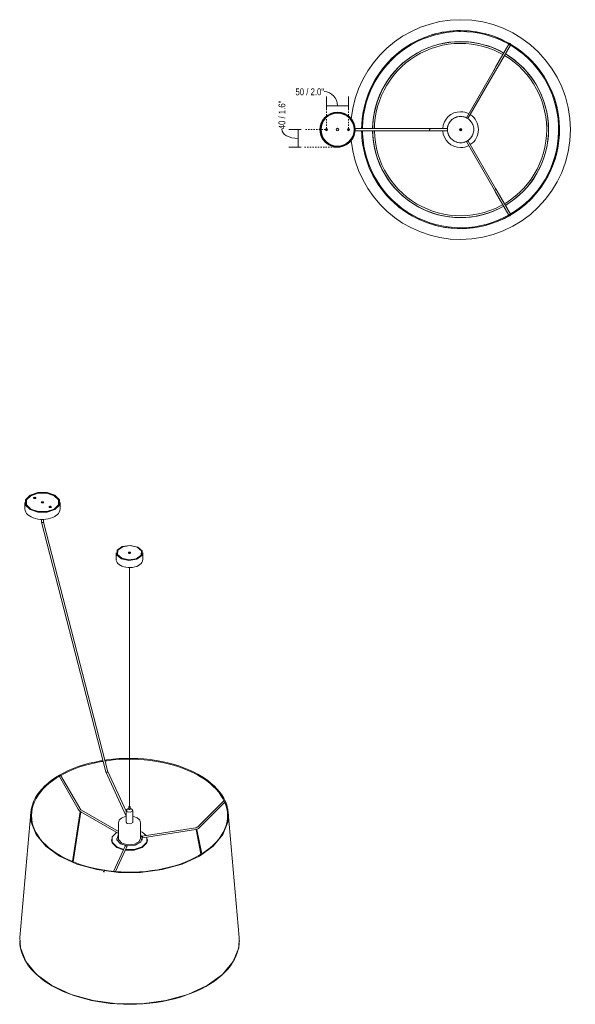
# Model space of a CAD drawing. Header units: millimetres. Extents: x 6180 to 8405, y 854 to 6845.
# Tile 2 of 2: x 7141 to 8405, y 4606 to 6845. Entities that reach past the tile are written whole.
import ezdxf

# ---------------------------------------------------------------- set-up
doc = ezdxf.new("R2010")
doc.units = ezdxf.units.MM
doc.linetypes.add('Dash', pattern=[6, 3, -3])
doc.layers.add('A-ANNO-DIMS', color=7, linetype='Dash', lineweight=9, true_color=0xd2d2d2)
for name, color, linetype, lineweight in [('A-ANNO-DIMS-7', 7, 'Continuous', 9), ('A-DETL-GENF', 7, 'Continuous', 9), ('E-LITE-EQPM', 7, 'Continuous', 20)]:
    doc.layers.add(name, color=color, linetype=linetype, lineweight=lineweight)
doc.styles.add('Arial Narrow', font='ARIALN.TTF', dxfattribs={"height": 15.4})
doc.dimstyles.new('FARO_-_2_2mm_Arial_Narrow_mm_Inch_Left', dxfattribs={"dimscale": 304.8, "dimtxt": 15.760837, "dimasz": 0, "dimexe": 0.068898, "dimexo": 0.0625, "dimgap": 0.011483, "dimtad": 1, "dimdec": 0, "dimzin": 0, "dimdsep": 46, "dimtxsty": 'Arial Narrow', "dimblk1": 'NONE', "dimblk2": 'NONE', "dimsah": 1, "dimcen": 0.09, "dimadec": 0, "dimazin": 0, "dimtfac": 1, "dimtdec": 4, "dimtix": 1, "dimtmove": 1, "dimatfit": 3, "dimfxl": 0.022966, "dimfxlon": 1, "dimtvp": 1, "dimtolj": 1, "dimtzin": 0, "dimarcsym": 2})
doc.dimstyles.new('FARO_-_2_2mm_Arial_Narrow_mm_Inch_Right', dxfattribs={"dimscale": 304.8, "dimtxt": 15.760837, "dimasz": 0, "dimexe": 0.068898, "dimexo": 0.0625, "dimgap": 0.011483, "dimtad": 1, "dimdec": 0, "dimzin": 0, "dimdsep": 46, "dimtxsty": 'Arial Narrow', "dimblk1": 'NONE', "dimblk2": 'NONE', "dimsah": 1, "dimcen": 0.09, "dimadec": 0, "dimazin": 0, "dimtfac": 1, "dimtdec": 4, "dimtix": 1, "dimtmove": 1, "dimatfit": 3, "dimfxl": 0.022966, "dimfxlon": 1, "dimtvp": 1, "dimtolj": 1, "dimtzin": 0, "dimarcsym": 2})

# ---------------------------------------------------------------- blocks, each defined once
blk = doc.blocks.new('64314-54 - 64314-54 CONGA Black_White pendant lamp ø450-488004-00 Isometrico PDF')
at = {"layer": 'E-LITE-EQPM', "color": 254, "lineweight": 9, "true_color": 0xd4d4d4}
for p, q in [((2184, 5757.7), (2180.8, 5756.6)), ((2160.4, 5747.3), (2160.4, 5732.7)), ((2160.4, 5732.7), (2160.8, 5729.8)), ((2162.9, 5747.3), (2162.9, 5742.5)), ((2198.3, 5747.3), (2197.6, 5746.7)), ((2237.9, 5742.5), (2237.9, 5747.3)), ((2240.4, 5732.7), (2240.1, 5729.8)), ((2240.4, 5732.7), (2240.4, 5747.3)), ((2197.9, 5708.8), (2197.9, 5702.4)), ((2202.9, 5702.4), (2202.9, 5708.8)), ((2197.9, 5702.2), (2344.5, 5134.8)), ((2202.2, 5701.4), (2202.8, 5702.8)), ((2202.8, 5702.8), (2202.2, 5701.4)), ((2349.4, 5135.2), (2202.9, 5702.6)), ((2368.4, 5632.5), (2368.4, 5616.9)), ((2370.4, 5633), (2370.4, 5631)), ((2370.5, 5632.6), (2370.5, 5631.9)), ((2396.4, 5632.3), (2396.2, 5632.2)), ((2426.3, 5632.4), (2426.3, 5632.5)), ((2426.5, 5631), (2426.5, 5633)), ((2428.4, 5616.9), (2428.4, 5632.5)), ((2368.4, 5616.9), (2368.6, 5615.8)), ((2398.1, 5599.2), (2398.1, 5055.3)), ((2398.7, 5055.3), (2398.7, 5599.2)), ((2428.4, 5616.9), (2428.4, 5616.8)), ((2285, 5052), (2241.6, 5127.2)), ((2344.6, 5134.6), (2390.9, 5034.3)), ((2349.4, 5135.4), (2348.7, 5134)), ((2348.7, 5134), (2349.4, 5135.4)), ((2390.9, 5045.5), (2349.4, 5135.4)), ((2238.9, 5123.9), (2281.6, 5050)), ((2613.6, 5069.5), (2554.3, 5010.2)), ((2557.1, 5007.4), (2614.8, 5065.1)), ((2610.8, 5078.1), (2612.9, 5074.6)), ((2173.6, 5041.7), (2148.8, 4758.3)), ((2174.4, 5041.3), (2174.1, 5038.4)), ((2286, 5045), (2268.5, 4930.9)), ((2270.4, 4930.1), (2287.8, 5043.7)), ((2287.3, 5043.9), (2373.4, 4994.3)), ((2373.4, 4998.9), (2289.3, 5047.4)), ((2390.9, 5047.1), (2390.9, 5020.6)), ((2396.7, 5051.7), (2394, 5050.6)), ((2396.7, 5055.5), (2396.7, 5050.5)), ((2397.2, 5049.8), (2396.9, 5050.7)), ((2399.6, 5056.2), (2398.7, 5056.4)), ((2400.1, 5050.5), (2400.1, 5055.5)), ((2402.8, 5050.6), (2400.1, 5051.7)), ((2400.2, 5051.6), (2400.1, 5051.7)), ((2403.7, 5050.1), (2402.1, 5050.8)), ((2405.9, 5020.6), (2405.9, 5047.1)), ((2622.7, 5038.4), (2622.4, 5041.3)), ((2648, 4758.3), (2623.2, 5041.7)), ((2373.4, 5019.1), (2373.4, 4983.1)), ((2391, 5020.8), (2393.1, 5017.6)), ((2423.4, 4983.1), (2423.4, 5019.1)), ((2372.8, 4999.1), (2373.3, 4999.4)), ((2423.2, 4999.5), (2427.2, 4997.5)), ((2548.6, 5007.3), (2427.1, 4988.6)), ((2427.2, 4997.5), (2436.1, 4989.8)), ((2427.7, 4984.6), (2549.2, 5003.4)), ((2549.7, 5003.6), (2560.9, 4947.3)), ((2562.7, 4948.4), (2551.7, 5004.1)), ((2357.7, 4980.9), (2357.7, 4979.8)), ((2369.4, 4983.1), (2369.4, 4979.8)), ((2377.9, 4971.2), (2390.1, 4967)), ((2427.4, 4979.8), (2427.4, 4983.1)), ((2439.1, 4979.8), (2439.1, 4980.9)), ((2388.8, 4966.2), (2362.1, 4908.5)), ((2366.3, 4908.2), (2392.5, 4964.5)), ((2385.4, 4958.6), (2369.6, 4964.3)), ((2384.9, 4957.7), (2369.6, 4963.2)), ((2339, 4908.2), (2339.5, 4907.6)), ((2342, 4910.8), (2341.8, 4911)), ((2148.5, 4751), (2148.7, 4746.8)), ((2648.3, 4751), (2648.1, 4746.8))]:
    blk.add_line(p, q, dxfattribs=at)
for points in [[(2228.7, 5731, 0), (2210.8, 5725, 0), (2190.1, 5725, 0), (2172.1, 5731, 0), (2161.8, 5741.4, 0), (2161.8, 5753.3, 0), (2172.1, 5763.7, 0)], [(2173.2, 5763.1, 0), (2163.2, 5753.1, 0), (2163.2, 5741.6, 0), (2173.2, 5731.6, 0), (2190.4, 5725.9, 0), (2210.4, 5725.9, 0), (2227.6, 5731.6, 0)], [(2226.9, 5732, 0), (2210.1, 5726.4, 0), (2190.7, 5726.4, 0), (2173.9, 5732, 0), (2164.2, 5741.7, 0), (2164.2, 5752.9, 0), (2173.9, 5762.6, 0)], [(2172.1, 5763.7, 0), (2190.1, 5769.6, 0), (2210.8, 5769.6, 0), (2228.7, 5763.7, 0), (2239, 5753.3, 0), (2239, 5741.4, 0), (2228.7, 5731, 0)], [(2227.6, 5731.6, 0), (2237.6, 5741.6, 0), (2237.6, 5753.1, 0), (2227.6, 5763.1, 0), (2210.4, 5768.8, 0), (2190.4, 5768.8, 0), (2173.2, 5763.1, 0)], [(2173.9, 5762.6, 0), (2190.7, 5768.3, 0), (2210.1, 5768.3, 0), (2226.9, 5762.6, 0), (2236.6, 5752.9, 0), (2236.6, 5741.7, 0), (2226.9, 5732, 0)], [(2181, 5756.5, 0), (2180.6, 5756.8, 0), (2180.3, 5757.2, 0), (2180.2, 5757.5, 0), (2180.3, 5757.9, 0), (2180.6, 5758.3, 0), (2181, 5758.6, 0)], [(2181, 5757.3, 0), (2180.6, 5757, 0), (2180.5, 5756.9, 0)], [(2181, 5758.6, 0), (2181.5, 5758.8, 0), (2182.1, 5758.9, 0), (2182.7, 5759, 0), (2183.4, 5758.9, 0), (2184, 5758.8, 0), (2184.5, 5758.6, 0)], [(2184.5, 5757.3, 0), (2184, 5757.6, 0), (2183.4, 5757.7, 0), (2182.7, 5757.8, 0), (2182.1, 5757.7, 0), (2181.5, 5757.6, 0), (2181, 5757.3, 0)], [(2184.5, 5756.5, 0), (2184, 5756.3, 0), (2183.4, 5756.2, 0), (2182.7, 5756.1, 0), (2182.1, 5756.2, 0), (2181.5, 5756.3, 0), (2181, 5756.5, 0)], [(2184.5, 5758.6, 0), (2184.9, 5758.3, 0), (2185.1, 5757.9, 0), (2185.2, 5757.5, 0), (2185.1, 5757.2, 0), (2184.9, 5756.8, 0), (2184.5, 5756.5, 0)], [(2185, 5757, 0), (2184.9, 5757, 0), (2184.5, 5757.3, 0)], [(2202.5, 5746.1, 0), (2202.5, 5748.6, 0), (2198.3, 5748.6, 0)], [(2198.3, 5748.6, 0), (2198.3, 5746.1, 0), (2202.5, 5746.1, 0)], [(2203.2, 5746.7, 0), (2202.5, 5747.3, 0), (2198.3, 5747.3, 0)], [(2216.3, 5736.1, 0), (2215.9, 5736.4, 0), (2215.7, 5736.8, 0), (2215.6, 5737.1, 0), (2215.7, 5737.5, 0), (2215.9, 5737.9, 0), (2216.3, 5738.2, 0)], [(2216.3, 5736.9, 0), (2215.9, 5736.6, 0), (2215.8, 5736.5, 0)], [(2216.3, 5738.2, 0), (2216.8, 5738.4, 0), (2217.4, 5738.5, 0), (2218.1, 5738.6, 0), (2218.7, 5738.5, 0), (2219.3, 5738.4, 0), (2219.9, 5738.2, 0)], [(2219.9, 5736.9, 0), (2219.3, 5737.2, 0), (2218.7, 5737.3, 0), (2218.1, 5737.4, 0), (2217.4, 5737.3, 0), (2216.8, 5737.2, 0), (2216.3, 5736.9, 0)], [(2219.9, 5736.1, 0), (2219.3, 5735.9, 0), (2218.7, 5735.7, 0), (2218.1, 5735.7, 0), (2217.4, 5735.7, 0), (2216.8, 5735.9, 0), (2216.3, 5736.1, 0)], [(2219.9, 5738.2, 0), (2220.3, 5737.9, 0), (2220.5, 5737.5, 0), (2220.6, 5737.1, 0), (2220.5, 5736.8, 0), (2220.3, 5736.4, 0), (2219.9, 5736.1, 0)], [(2220.3, 5736.5, 0), (2220.3, 5736.6, 0), (2219.9, 5736.9, 0)], [(2160.8, 5729.6, 0), (2160.9, 5729.1, 0), (2162.2, 5725.6, 0), (2164.2, 5722.4, 0), (2167, 5719.4, 0), (2170.5, 5716.7, 0), (2174.6, 5714.3, 0), (2179.2, 5712.3, 0), (2184.4, 5710.7, 0), (2189.9, 5709.5, 0), (2195.8, 5708.9, 0), (2201.8, 5708.7, 0), (2207.7, 5709.1, 0), (2213.5, 5710, 0), (2218.9, 5711.4, 0), (2223.8, 5713.2, 0), (2228.2, 5715.4, 0), (2228.3, 5715.4, 0)], [(2240, 5729.6, 0), (2240, 5729.1, 0), (2238.7, 5725.6, 0), (2236.6, 5722.4, 0), (2233.8, 5719.4, 0), (2230.3, 5716.7, 0), (2228.3, 5715.4, 0)], [(2198, 5702.8, 0), (2198.6, 5701.4, 0), (2202.2, 5701.4, 0)], [(2202.2, 5701.4, 0), (2198.6, 5701.4, 0), (2198, 5702.8, 0)], [(2379.8, 5618.9, 0), (2369.5, 5627.8, 0), (2370.3, 5638.5, 0), (2381.8, 5646.9, 0), (2399.7, 5649.8, 0), (2417, 5646, 0)], [(2415.8, 5645.7, 0), (2399.6, 5649.2, 0), (2382.9, 5646.5, 0), (2372.1, 5638.7, 0), (2371.4, 5628.7, 0), (2381, 5620.3, 0)], [(2417, 5646, 0), (2427.3, 5637.1, 0), (2426.5, 5626.4, 0), (2415, 5618, 0), (2397.1, 5615.1, 0), (2379.8, 5618.9, 0)], [(2381, 5620.3, 0), (2397.2, 5616.9, 0), (2413.9, 5619.5, 0), (2424.7, 5627.4, 0), (2425.4, 5637.4, 0), (2415.8, 5645.7, 0)], [(2396.8, 5631.8, 0), (2396.3, 5632.1, 0), (2396, 5632.5, 0), (2395.8, 5632.9, 0), (2395.8, 5633.3, 0), (2396, 5633.6, 0), (2396.4, 5634, 0)], [(2396.4, 5634, 0), (2396.8, 5634.2, 0), (2397.4, 5634.4, 0), (2398.1, 5634.5, 0), (2398.8, 5634.5, 0), (2399.4, 5634.4, 0), (2400, 5634.2, 0)], [(2400.5, 5632.3, 0), (2400, 5632.6, 0), (2399.4, 5632.8, 0), (2398.8, 5632.9, 0), (2398.1, 5632.9, 0), (2397.4, 5632.8, 0), (2396.8, 5632.6, 0), (2396.4, 5632.3, 0)], [(2400.5, 5632.1, 0), (2400, 5631.8, 0), (2399.4, 5631.6, 0), (2398.7, 5631.5, 0), (2398, 5631.5, 0), (2397.4, 5631.6, 0), (2396.8, 5631.8, 0)], [(2400, 5634.2, 0), (2400.5, 5633.9, 0), (2400.8, 5633.6, 0), (2401, 5633.2, 0), (2401, 5632.8, 0), (2400.8, 5632.4, 0), (2400.5, 5632.1, 0)], [(2368.7, 5614.9, 0), (2368.8, 5613.9, 0), (2370.1, 5611, 0), (2372.1, 5608.3, 0), (2374.8, 5605.9, 0), (2378.2, 5603.8, 0), (2380, 5602.9, 0)], [(2428.3, 5616.1, 0), (2428, 5613.9, 0), (2426.7, 5611, 0), (2424.7, 5608.3, 0), (2422, 5605.9, 0), (2418.6, 5603.8, 0), (2414.7, 5602, 0), (2410.3, 5600.6, 0), (2405.4, 5599.7, 0), (2400.3, 5599.2, 0), (2395.1, 5599.3, 0), (2390, 5599.9, 0), (2385.3, 5601, 0), (2381, 5602.5, 0), (2380, 5602.9, 0)], [(2173.3, 5035.2, 0), (2173.8, 5043.4, 0), (2175.1, 5051.6, 0), (2177.3, 5059.5, 0), (2180.2, 5067.3, 0), (2184, 5074.8, 0), (2188.4, 5082.2, 0), (2193.6, 5089.3, 0), (2199.5, 5096.2, 0), (2206.1, 5103, 0), (2213.3, 5109.4, 0), (2221.2, 5115.6, 0), (2229.8, 5121.6, 0), (2239, 5127.2, 0), (2248.8, 5132.6, 0), (2259.2, 5137.7, 0), (2270.2, 5142.4, 0), (2281.8, 5146.7, 0), (2293.8, 5150.6, 0), (2306.4, 5154.2, 0), (2319.3, 5157.2, 0), (2332.6, 5159.9, 0), (2337.8, 5160.7, 0)], [(2241.9, 5126.6, 0), (2250.4, 5131.2, 0), (2260.8, 5136.2, 0), (2271.8, 5140.8, 0), (2283.3, 5145.1, 0), (2295.3, 5149, 0), (2307.8, 5152.5, 0), (2320.7, 5155.5, 0), (2334, 5158.1, 0), (2338.3, 5158.7, 0)], [(2342.7, 5161.4, 0), (2346.3, 5162, 0), (2360.2, 5163.7, 0), (2374.3, 5164.8, 0), (2388.5, 5165.4, 0), (2398.1, 5165.5, 0)], [(2343.2, 5159.5, 0), (2347.6, 5160.2, 0), (2361.5, 5161.8, 0), (2375.5, 5162.9, 0), (2389.7, 5163.5, 0), (2398.1, 5163.5, 0)], [(2398.7, 5165.5, 0), (2402.8, 5165.5, 0), (2417, 5165.1, 0), (2431.1, 5164.2, 0), (2445.1, 5162.7, 0), (2458.9, 5160.8, 0), (2472.3, 5158.3, 0), (2485.4, 5155.4, 0), (2498.1, 5152.1, 0), (2510.4, 5148.3, 0), (2522.1, 5144.1, 0), (2533.4, 5139.5, 0), (2544, 5134.6, 0), (2554.1, 5129.4, 0), (2557.3, 5127.5, 0)], [(2398.7, 5163.5, 0), (2403.9, 5163.5, 0), (2418.1, 5163, 0), (2432.1, 5162.1, 0), (2446, 5160.6, 0), (2459.7, 5158.6, 0), (2473.1, 5156.1, 0), (2486.1, 5153.2, 0), (2498.7, 5149.8, 0), (2510.8, 5146, 0), (2522.4, 5141.9, 0), (2533.5, 5137.3, 0), (2544, 5132.4, 0), (2554, 5127.1, 0), (2556.3, 5125.8, 0)], [(2239.6, 5126, 0), (2240, 5126.2, 0), (2240.5, 5126.5, 0), (2240.9, 5126.7, 0), (2241.2, 5126.9, 0), (2241.5, 5127.1, 0), (2241.6, 5127.1, 0), (2241.6, 5127.2, 0)], [(2348.7, 5134, 0), (2345.2, 5134, 0), (2344.5, 5134.8, 0)], [(2344.6, 5134.6, 0), (2345.2, 5134, 0), (2348.7, 5134, 0)], [(2623.5, 5035.2, 0), (2623, 5043.4, 0), (2621.7, 5051.6, 0), (2619.5, 5059.5, 0), (2616.6, 5067.3, 0), (2612.8, 5074.8, 0), (2608.4, 5082.2, 0), (2603.2, 5089.3, 0), (2597.3, 5096.2, 0), (2590.7, 5103, 0), (2583.5, 5109.4, 0), (2575.6, 5115.6, 0), (2567, 5121.6, 0), (2557.8, 5127.2, 0), (2557.3, 5127.5, 0)], [(2240.5, 4944.6, 0), (2231.3, 4950.2, 0), (2222.8, 4956.1, 0), (2215, 4962.2, 0), (2207.8, 4968.6, 0), (2201.3, 4975.2, 0), (2195.4, 4982, 0), (2190.3, 4989, 0), (2185.9, 4996.2, 0), (2182.2, 5003.7, 0), (2179.2, 5011.3, 0), (2177.1, 5019.1, 0), (2175.8, 5027.1, 0), (2175.3, 5035.3, 0), (2175.8, 5043.4, 0), (2177.1, 5051.4, 0), (2179.3, 5059.2, 0), (2182.2, 5066.9, 0), (2186, 5074.3, 0), (2190.4, 5081.5, 0), (2195.5, 5088.5, 0), (2201.4, 5095.3, 0), (2207.9, 5101.9, 0), (2215.1, 5108.3, 0), (2223, 5114.4, 0), (2231.5, 5120.3, 0), (2239.6, 5125.3, 0)], [(2556.3, 5125.8, 0), (2565.5, 5120.2, 0), (2574, 5114.3, 0), (2581.8, 5108.2, 0), (2589, 5101.8, 0), (2595.5, 5095.2, 0), (2601.4, 5088.4, 0), (2606.5, 5081.4, 0), (2610.9, 5074.1, 0), (2613.3, 5069.3, 0)], [(2617.8, 5064.1, 0), (2622.1, 5049.7, 0), (2622.1, 5020.6, 0), (2610.8, 4992.3, 0), (2589, 4966, 0), (2557.6, 4943.3, 0), (2518.1, 4925.2, 0), (2472.7, 4912.5, 0), (2423.6, 4906.1, 0), (2373.2, 4906.1, 0), (2324.1, 4912.5, 0), (2278.7, 4925.2, 0), (2239.3, 4943.3, 0)], [(2614, 5068, 0), (2614.6, 5066.7, 0), (2617.6, 5059.1, 0), (2619.7, 5051.2, 0), (2621, 5043.2, 0), (2621.5, 5035.1, 0), (2621, 5027, 0), (2619.7, 5019, 0), (2617.5, 5011.1, 0), (2614.6, 5003.5, 0), (2610.8, 4996.1, 0), (2606.4, 4988.9, 0), (2601.3, 4981.8, 0), (2595.4, 4975, 0), (2588.9, 4968.4, 0), (2581.7, 4962.1, 0), (2573.8, 4955.9, 0), (2565.3, 4950.1, 0), (2556.1, 4944.5, 0), (2546.4, 4939.2, 0), (2536, 4934.2, 0), (2525, 4929.5, 0), (2513.5, 4925.2, 0), (2501.5, 4921.4, 0), (2489, 4917.9, 0), (2476.1, 4914.9, 0), (2462.8, 4912.3, 0), (2449.2, 4910.2, 0), (2435.3, 4908.6, 0), (2421.3, 4907.5, 0), (2407.1, 4906.9, 0), (2392.9, 4906.9, 0), (2378.7, 4907.3, 0), (2364.7, 4908.3, 0), (2350.8, 4909.8, 0), (2337.1, 4911.8, 0), (2323.7, 4914.2, 0), (2310.7, 4917.2, 0), (2298.1, 4920.5, 0), (2286, 4924.3, 0), (2274.4, 4928.5, 0), (2263.3, 4933.1, 0), (2252.8, 4938, 0), (2242.8, 4943.2, 0), (2240.5, 4944.6, 0)], [(2613.6, 5069.5, 0), (2613.6, 5069.5, 0), (2613.5, 5069.3, 0), (2613.6, 5069.1, 0), (2613.8, 5068.7, 0), (2614.1, 5068.4, 0), (2614.3, 5068.1, 0)], [(2239.3, 4943.3, 0), (2207.8, 4966, 0), (2186, 4992.3, 0), (2174.7, 5020.6, 0), (2174.7, 5049.7, 0), (2175.8, 5054.5, 0)], [(2287.3, 5043.9, 0), (2285, 5045.6, 0), (2282.9, 5047.9, 0), (2281.6, 5050, 0)], [(2289.3, 5047.4, 0), (2287.7, 5048.6, 0), (2286, 5050.5, 0), (2285, 5052, 0)], [(2394.7, 5050.8, 0), (2391.2, 5048.2, 0), (2393.1, 5044, 0)], [(2393.1, 5044, 0), (2400.3, 5042.9, 0), (2405.6, 5045.9, 0), (2403.7, 5050.1, 0)], [(2396.7, 5051.7, 0), (2396.6, 5051.6, 0), (2396.6, 5049.5, 0)], [(2396.6, 5049.5, 0), (2400.2, 5049.5, 0), (2400.2, 5051.6, 0)], [(2398.1, 5056.4, 0), (2397.2, 5056.2, 0), (2397.2, 5054.7, 0)], [(2397.2, 5054.7, 0), (2399.6, 5054.7, 0), (2399.6, 5056.2, 0)], [(2399.9, 5050.4, 0), (2399.6, 5049.8, 0), (2397.2, 5049.8, 0)], [(2373.4, 5019.1, 0), (2373.8, 5022, 0), (2375.1, 5024.8, 0), (2377.1, 5027.3, 0), (2379.9, 5029.4, 0), (2383.2, 5031.3, 0), (2387.1, 5032.7, 0), (2390.9, 5033.7, 0)], [(2393.1, 5017.6, 0), (2400.3, 5016.5, 0), (2405.6, 5019.5, 0), (2405.8, 5020.5, 0)], [(2405.9, 5033.7, 0), (2409.7, 5032.7, 0), (2413.6, 5031.3, 0), (2415.7, 5030.2, 0)], [(2423.4, 5019.1, 0), (2423, 5022, 0), (2421.7, 5024.8, 0), (2419.7, 5027.3, 0), (2416.9, 5029.4, 0), (2415.7, 5030.2, 0)], [(2369.6, 4964.3, 0), (2359.1, 4974.8, 0), (2359.1, 4987, 0), (2368.7, 4997, 0)], [(2554.3, 5010.2, 0), (2552.2, 5008.7, 0), (2549.8, 5007.6, 0), (2548.6, 5007.3, 0)], [(2549.2, 5003.4, 0), (2552.3, 5004.3, 0), (2555.2, 5005.8, 0), (2557.1, 5007.4, 0)], [(2369.6, 4963.2, 0), (2359.1, 4973.8, 0), (2357.7, 4979.8, 0)], [(2373.3, 4991.5, 0), (2372.5, 4990.7, 0), (2369.7, 4980.5, 0), (2377.9, 4971.2, 0)], [(2373.4, 4983, 0), (2373.7, 4980.8, 0), (2380.7, 4972.9, 0)], [(2380.7, 4972.9, 0), (2394.5, 4968.8, 0), (2409.8, 4970.2, 0), (2420.7, 4976.5, 0), (2423.4, 4983.1, 0)], [(2439.1, 4979.8, 0), (2437.7, 4973.8, 0), (2427.2, 4963.2, 0), (2408.9, 4957.1, 0), (2388.9, 4957, 0)], [(2438, 4986.2, 0), (2437.7, 4974.8, 0), (2427.2, 4964.3, 0), (2408.9, 4958.2, 0), (2389.3, 4958, 0)], [(2391.1, 4966.9, 0), (2393.9, 4966.5, 0), (2411.6, 4968.2, 0), (2424.3, 4975.5, 0), (2427.1, 4985.7, 0), (2423.5, 4991.5, 0)], [(2427.9, 4985.5, 0), (2427.9, 4985.9, 0), (2427.9, 4986.4, 0), (2427.8, 4986.9, 0), (2427.7, 4987.4, 0), (2427.6, 4987.9, 0), (2427.4, 4988.2, 0), (2427.3, 4988.4, 0), (2427.2, 4988.6, 0), (2427.1, 4988.5, 0), (2427, 4988.4, 0), (2426.9, 4988.1, 0), (2426.9, 4987.7, 0)], [(2426.9, 4987.7, 0), (2426.9, 4987.2, 0), (2427, 4986.7, 0), (2427.1, 4986.2, 0), (2427.1, 4986.1, 0)], [(2427.8, 4984.6, 0), (2427.9, 4984.8, 0), (2427.9, 4985.1, 0), (2427.9, 4985.5, 0)], [(2388.8, 4966.2, 0), (2389, 4966.4, 0), (2389.3, 4966.7, 0), (2389.7, 4966.9, 0), (2390.1, 4967, 0), (2390.6, 4967, 0), (2391.1, 4966.9, 0), (2391.6, 4966.6, 0), (2392, 4966.3, 0), (2392.3, 4965.9, 0), (2392.5, 4965.5, 0), (2392.6, 4965.1, 0)], [(2392.6, 4965.1, 0), (2392.5, 4964.7, 0), (2392.5, 4964.5, 0)], [(2338.7, 4908.5, 0), (2338.8, 4908.4, 0), (2339.1, 4908.1, 0), (2339.5, 4907.8, 0), (2340, 4907.7, 0), (2340.5, 4907.6, 0), (2341, 4907.8, 0), (2341.5, 4908, 0), (2341.6, 4908.1, 0)], [(2341.8, 4911, 0), (2341.7, 4911.1, 0), (2341.2, 4911.4, 0), (2340.7, 4911.5, 0), (2340.2, 4911.6, 0), (2339.7, 4911.4, 0), (2339.6, 4911.4, 0)], [(2148.8, 4758.7, 0), (2150, 4734.9, 0), (2162.5, 4703.4, 0), (2186.8, 4674.3, 0), (2221.7, 4649, 0)], [(2221.7, 4649, 0), (2265.4, 4628.9, 0), (2315.9, 4614.8, 0), (2370.4, 4607.7, 0), (2426.4, 4607.7, 0), (2480.9, 4614.8, 0), (2531.4, 4628.9, 0), (2575.1, 4649, 0), (2610, 4674.3, 0), (2634.3, 4703.4, 0), (2646.8, 4734.9, 0), (2648, 4758.7, 0)], [(2148.8, 4745.7, 0), (2148.9, 4742.4, 0), (2150.3, 4733.8, 0), (2152.4, 4725.4, 0), (2155.4, 4717.1, 0), (2159.2, 4709.1, 0), (2163.7, 4701.3, 0), (2168.9, 4693.7, 0), (2174.8, 4686.4, 0), (2181.4, 4679.2, 0), (2188.7, 4672.3, 0), (2196.6, 4665.6, 0), (2205.3, 4659.2, 0), (2214.5, 4653, 0), (2221.9, 4648.6, 0)], [(2648.1, 4745.7, 0), (2647.9, 4742.4, 0), (2646.5, 4733.8, 0), (2644.4, 4725.4, 0), (2641.4, 4717.1, 0), (2637.6, 4709.1, 0), (2633.1, 4701.3, 0), (2627.9, 4693.7, 0), (2622, 4686.4, 0), (2615.4, 4679.2, 0), (2608.1, 4672.3, 0), (2600.2, 4665.6, 0), (2591.5, 4659.2, 0), (2582.3, 4653, 0), (2572.4, 4647.1, 0), (2561.9, 4641.5, 0), (2550.8, 4636.3, 0), (2539.1, 4631.4, 0), (2526.8, 4626.9, 0), (2514.1, 4622.7, 0), (2500.9, 4619, 0), (2487.3, 4615.8, 0), (2473.3, 4613, 0), (2458.9, 4610.6, 0), (2444.3, 4608.8, 0), (2429.5, 4607.4, 0), (2414.6, 4606.6, 0), (2399.5, 4606.3, 0), (2384.5, 4606.5, 0), (2369.5, 4607.3, 0), (2354.7, 4608.5, 0), (2340.1, 4610.3, 0), (2325.7, 4612.6, 0), (2311.6, 4615.3, 0), (2297.9, 4618.5, 0), (2284.7, 4622.2, 0), (2271.8, 4626.2, 0), (2259.5, 4630.7, 0), (2247.8, 4635.5, 0), (2236.6, 4640.7, 0), (2226, 4646.2, 0), (2221.9, 4648.6, 0)]]:
    blk.add_polyline3d(points, dxfattribs=at)
blk = doc.blocks.new('64314-54 - 64314-54 CONGA Black_White pendant lamp ø450-488004-Planta_PDF Fixing Holes')
at = {"layer": 'E-LITE-EQPM', "color": 253, "true_color": 0xaaaaaa}
for p, q in [((79.7, 142), (109.8, 194.2)), ((113.3, 192.2), (83.1, 140)), ((13.3, 27), (76.1, 135.9)), ((77.8, 136.7), (77.9, 136.8)), ((79.6, 135.9), (79.5, 135.7)), ((79.6, 133.9), (16.7, 25)), ((-311, 22.7), (-308.6, 25.7)), ((-303.3, 30.6), (-298.7, 33.6)), ((-297.1, 34.4), (-293.7, 35.9)), ((-291.7, 36.6), (-288.4, 37.5)), ((-286.3, 37.9), (-282.8, 38.3)), ((-280.8, 38.4), (-275.5, 38.2)), ((-269.7, 37.1), (-264.7, 35.3)), ((-263, 34.4), (-259.8, 32.7)), ((-258, 31.5), (-255.3, 29.4)), ((-253.7, 28), (-251.2, 25.5)), ((-249.9, 24), (-246.9, 19.6)), ((13.3, 27), (16.7, 25)), ((-318.5, 0), (-318.1, 5.5)), ((-317.7, 7.2), (-316.9, 10.9)), ((-316.2, 12.9), (-314.9, 16.1)), ((-314, 18), (-312.2, 21)), ((-244.3, 14.3), (-242.7, 9.2)), ((-242.3, 7.3), (-241.7, 3.8)), ((-240.2, 2.5), (-72.7, 2.5)), ((-29.8, 2.5), (-72.7, 2.5)), ((-317.7, -7.3), (-318.3, -3.8)), ((-315.7, -14.3), (-317.3, -9.2)), ((-310.1, -24), (-313.1, -19.6)), ((-246, -18), (-247.8, -21)), ((-245.4, -14.4), (-245.4, -14.3)), ((-243.8, -12.9), (-245.1, -16.1)), ((-242.3, -7.2), (-243.1, -10.9)), ((-241.5, 0), (-241.9, -5.5)), ((-72.7, -2.5), (-240.2, -2.5)), ((-29.8, -2.5), (-72.7, -2.5)), ((-306.3, -28), (-308.8, -25.5)), ((-302, -31.5), (-304.7, -29.4)), ((-297, -34.4), (-300.2, -32.7)), ((-290.3, -37.1), (-295.3, -35.3)), ((-279.2, -38.4), (-284.5, -38.2)), ((-273.7, -37.9), (-277.2, -38.3)), ((-268.3, -36.6), (-271.6, -37.5)), ((-262.9, -34.4), (-266.3, -35.9)), ((-256.7, -30.6), (-261.3, -33.6)), ((-249, -22.7), (-251.4, -25.7)), ((16.8, -25), (13.3, -27)), ((76.2, -135.9), (13.3, -27)), ((16.8, -25), (79.6, -133.9)), ((77.9, -136.9), (77.8, -136.7)), ((79.5, -135.7), (79.6, -135.8)), ((109.9, -194.2), (79.7, -142)), ((83.2, -140), (113.3, -192.1))]:
    blk.add_line(p, q, dxfattribs=at)
at = {"layer": 'E-LITE-EQPM', "color": 253, "true_color": 0xaaaaaa, "flags": 128}
for points in [[(-225, 2.4), (-225, 3.4), (-224.4, 17.6), (-222.8, 31.8), (-220.3, 45.9), (-217, 59.8), (-212.8, 73.4), (-207.7, 86.7), (-201.8, 99.7), (-195, 112.3), (-187.5, 124.5), (-179.3, 136.1), (-170.3, 147.2), (-160.6, 157.7), (-150.3, 167.5), (-139.4, 176.7), (-127.9, 185.2), (-115.9, 193), (-103.4, 199.9), (-90.5, 206.1), (-77.3, 211.4), (-63.7, 215.9), (-49.9, 219.5), (-35.9, 222.2), (-21.8, 224), (-7.5, 224.9), (0, 225.1)], [(0, 225.1), (14.3, 224.6), (28.5, 223.3), (42.6, 221), (56.5, 217.9), (70.2, 213.8), (83.6, 209), (96.7, 203.2), (109.4, 196.7), (121.6, 189.4), (133.4, 181.3), (144.6, 172.5), (155.3, 163), (165.3, 152.8), (174.6, 142), (183.3, 130.6), (191.2, 118.8), (198.3, 106.4), (204.7, 93.6), (210.2, 80.5), (214.9, 67), (218.7, 53.2), (221.6, 39.2), (223.7, 25.1), (224.8, 10.9), (225, -3.4), (224.4, -17.6), (222.8, -31.8), (220.3, -45.9), (217, -59.8), (212.8, -73.4), (207.7, -86.7), (201.8, -99.7), (195, -112.3), (187.5, -124.5), (179.3, -136.1), (170.3, -147.2), (160.6, -157.7), (150.3, -167.5), (139.4, -176.7), (127.9, -185.2), (115.9, -193), (103.4, -199.9), (90.5, -206.1), (77.3, -211.4), (63.7, -215.9), (49.9, -219.5), (35.9, -222.2), (21.8, -224), (7.5, -224.9), (0, -225.1)], [(0, 223.1), (-14.2, 222.6), (-28.4, 221.3), (-42.4, 219), (-56.2, 215.9), (-69.9, 211.8), (-83.2, 207), (-96.2, 201.2), (-108.8, 194.7), (-121, 187.4), (-132.7, 179.3), (-143.9, 170.5), (-154.4, 161), (-164.4, 150.8), (-173.6, 140), (-182.2, 128.7), (-190, 116.8), (-197.1, 104.5), (-203.3, 91.8), (-208.8, 78.6), (-213.3, 65.2), (-217.1, 51.4), (-219.9, 37.5), (-221.8, 23.4), (-222.9, 9.3), (-222.9, 2.4)], [(0, -223.1), (14.2, -222.6), (28.4, -221.3), (42.4, -219), (56.2, -215.9), (69.9, -211.8), (83.2, -207), (96.2, -201.2), (108.8, -194.7), (121, -187.4), (132.7, -179.3), (143.9, -170.5), (154.4, -161), (164.4, -150.8), (173.6, -140), (182.2, -128.7), (190, -116.8), (197.1, -104.5), (203.3, -91.8), (208.8, -78.6), (213.3, -65.2), (217.1, -51.4), (219.9, -37.5), (221.8, -23.4), (222.9, -9.3), (223, 4.9), (222.2, 19.1), (220.6, 33.2), (218, 47.2), (214.6, 61), (210.2, 74.5), (205.1, 87.8), (199.1, 100.7), (192.3, 113.1), (184.7, 125.1), (176.3, 136.6), (167.3, 147.6), (157.5, 157.9), (147.1, 167.7), (136.2, 176.7), (124.6, 185), (112.6, 192.6), (100.1, 199.3), (87.2, 205.3), (74, 210.4), (60.4, 214.7), (46.6, 218.1), (32.6, 220.7), (18.5, 222.3), (4.3, 223), (0, 223.1)], [(-199.9, 2.5), (-199.5, 13.4), (-198.2, 26.8), (-195.9, 40.1), (-192.8, 53.2), (-188.8, 66), (-183.9, 78.6), (-178.2, 90.8), (-171.7, 102.5), (-164.4, 113.9), (-156.4, 124.7), (-147.7, 134.9), (-138.3, 144.5), (-128.2, 153.5), (-117.6, 161.8), (-106.5, 169.3), (-94.8, 176.1), (-82.8, 182.1), (-70.4, 187.2), (-57.6, 191.5), (-44.6, 195), (-31.4, 197.5), (-18, 199.2), (-4.6, 199.9), (8.8, 199.8), (22.3, 198.8), (35.6, 196.8), (48.7, 194), (61.7, 190.3), (74.3, 185.7), (86.6, 180.3), (98.3, 174.2)], [(96.2, 170.6), (91.1, 173.6), (79.1, 179.3), (66.7, 184.3), (54, 188.4), (41.1, 191.6), (28, 194), (14.7, 195.4), (1.4, 196), (-11.9, 195.6), (-25.1, 194.4), (-38.3, 192.2), (-51.2, 189.2), (-64, 185.3), (-76.4, 180.5), (-88.5, 174.9), (-100.2, 168.5), (-111.4, 161.3), (-122.1, 153.3), (-132.2, 144.7), (-141.7, 135.4), (-150.6, 125.4), (-158.8, 114.9), (-166.2, 103.9), (-172.9, 92.3), (-178.8, 80.4), (-183.8, 68), (-188, 55.4), (-191.3, 42.5), (-193.8, 29.4), (-195.3, 16.2), (-196, 2.9), (-196, 2.5)], [(196, 0), (195.5, 13.3), (194.2, 26.6), (191.9, 39.7), (188.8, 52.6), (184.8, 65.3), (179.9, 77.7), (174.2, 89.8), (167.7, 101.4), (160.4, 112.6), (152.4, 123.2), (143.7, 133.3), (134.3, 142.7), (124.3, 151.5), (113.7, 159.6), (102.6, 167), (99.7, 168.6)], [(101.7, 172.1), (110, 167), (121, 159.2), (131.4, 150.7), (141.3, 141.6), (150.5, 131.7), (159, 121.3), (166.8, 110.3), (173.8, 98.9), (180.1, 87), (185.5, 74.7), (190.1, 62), (193.9, 49.1), (196.7, 35.9), (198.7, 22.6), (199.8, 9.2), (200, 0)], [(79.7, 142), (78.5, 139.9), (77.1, 137.4), (76.1, 135.9)], [(79.6, 133.9), (81.1, 136.4), (82.4, 138.8), (83.1, 140)], [(0, -225.1), (-14.3, -224.6), (-28.5, -223.3), (-42.6, -221), (-56.5, -217.9), (-70.2, -213.8), (-83.6, -209), (-96.7, -203.2), (-109.4, -196.7), (-121.6, -189.4), (-133.4, -181.3), (-144.6, -172.5), (-155.3, -163), (-165.3, -152.8), (-174.6, -142), (-183.3, -130.6), (-191.2, -118.8), (-198.3, -106.4), (-204.7, -93.6), (-210.2, -80.5), (-214.9, -67), (-218.7, -53.2), (-221.6, -39.2), (-223.7, -25.1), (-224.8, -10.9), (-224.9, -2.4)], [(-223, -2.4), (-223, -4.9), (-222.2, -19.1), (-220.6, -33.2), (-218, -47.2), (-214.6, -61), (-210.2, -74.5), (-205.1, -87.8), (-199.1, -100.7), (-192.3, -113.1), (-184.7, -125.1), (-176.3, -136.6), (-167.3, -147.6), (-157.5, -157.9), (-147.1, -167.7), (-136.2, -176.7), (-124.6, -185), (-112.6, -192.6), (-100.1, -199.3), (-87.2, -205.3), (-74, -210.4), (-60.4, -214.7), (-46.6, -218.1), (-32.6, -220.7), (-18.5, -222.3), (-4.3, -223), (0, -223.1)], [(98.2, -174.1), (94.8, -176.1), (82.8, -182.1), (70.4, -187.2), (57.6, -191.5), (44.6, -195), (31.4, -197.5), (18, -199.2), (4.6, -199.9), (-8.8, -199.8), (-22.3, -198.8), (-35.6, -196.8), (-48.7, -194), (-61.7, -190.3), (-74.3, -185.7), (-86.6, -180.3), (-98.6, -174), (-110, -167), (-121, -159.2), (-131.4, -150.7), (-141.3, -141.6), (-150.5, -131.7), (-159, -121.3), (-166.8, -110.3), (-173.8, -98.9), (-180.1, -87), (-185.5, -74.7), (-190.1, -62), (-193.9, -49.1), (-196.7, -35.9), (-198.7, -22.6), (-199.8, -9.2), (-199.9, -2.5)], [(-195.9, -2.5), (-195.5, -13.3), (-194.2, -26.6), (-191.9, -39.7), (-188.8, -52.6), (-184.8, -65.3), (-179.9, -77.7), (-174.2, -89.8), (-167.7, -101.4), (-160.4, -112.6), (-152.4, -123.2), (-143.7, -133.3), (-134.3, -142.7), (-124.3, -151.5), (-113.7, -159.6), (-102.6, -167), (-91.1, -173.6), (-79.1, -179.3), (-66.7, -184.3), (-54, -188.4), (-41.1, -191.6), (-28, -194), (-14.7, -195.4), (-1.4, -196), (11.9, -195.6), (25.1, -194.4), (38.3, -192.2), (51.2, -189.2), (64, -185.3), (76.4, -180.5), (88.5, -174.9), (96.2, -170.6)], [(99.7, -168.7), (100.2, -168.5), (111.4, -161.3), (122.1, -153.3), (132.2, -144.7), (141.7, -135.4), (150.6, -125.4), (158.8, -114.9), (166.2, -103.9), (172.9, -92.3), (178.8, -80.4), (183.8, -68), (188, -55.4), (191.3, -42.5), (193.8, -29.4), (195.3, -16.2), (196, -2.9), (196, 0)], [(200, 0), (199.5, -13.4), (198.2, -26.8), (195.9, -40.1), (192.8, -53.2), (188.8, -66), (183.9, -78.6), (178.2, -90.8), (171.7, -102.5), (164.4, -113.9), (156.4, -124.7), (147.7, -134.9), (138.3, -144.5), (128.2, -153.5), (117.6, -161.8), (106.5, -169.3), (101.7, -172.1)], [(83.2, -140), (82, -137.9), (80.6, -135.5), (79.6, -133.9)], [(76.2, -135.9), (77.7, -138.4), (79, -140.8), (79.7, -142)]]:
    blk.add_lwpolyline(points, dxfattribs=at)
at = {"layer": 'E-LITE-EQPM', "color": 253, "true_color": 0xaaaaaa}
for centre, radius, start, end in [((0, 0), 249.9, 90, 174.3295), ((0, 0), 249.9, 270, 90), ((0, 0), 225.1, 90, 167.1429), ((0, 0), 225.1, 72.8571, 90), ((0, 0), 225.1, 351.4286, 68.6635), ((0, 0), 200.2, 60.5708, 179.2953), ((0, 0), 200.2, 0, 59.4248), ((-280, 0), 40, 360, 180), ((-280, 0), 38.5, 0, 180), ((0, 0), 225.1, 171.4286, 179.3779), ((0, 0), 40.7, 90, 176.514), ((0, 0), 30, 117.3103, 120.9557), ((0, 0), 30, 108.5307, 111.6992), ((0, 0), 30, 100.0914, 103.2598), ((0, 0), 30, 90.9571, 94.4254), ((0, 0), 40.7, 62.8122, 90), ((0, 0), 30, 72.3652, 75.8128), ((0, 0), 30, 63.5307, 66.6992), ((0, 0), 30, 55.0914, 58.2598), ((0, 0), 30, 45.9821, 49.4803), ((0, 0), 40.7, 302.8724, 57.1739), ((-280, 0), 40, 180, 360), ((-280, 0), 38.5, 180, 0), ((-72.7, 0), 2.5, 360, 90), ((-72.7, 0), 2.5, 0, 90), ((-72.7, 0), 2.5, 270, 0), ((0, 0), 30, 162.3103, 165.8758), ((0, 0), 30, 153.5307, 156.6992), ((0, 0), 30, 145.0914, 148.2598), ((0, 0), 30, 135.9821, 139.4803), ((0, 0), 30, 27.3103, 30.9557), ((0, 0), 30, 18.5307, 21.6992), ((0, 0), 30, 10.0914, 13.2598), ((0, 0), 30, 0.8933, 4.4803), ((0, 0), 200.2, 300.583, 0), ((0, 0), 225.1, 180.6214, 248.5714), ((0, 0), 200.2, 180.7064, 299.437), ((-72.7, 0), 2.5, 270, 360), ((0, 0), 40.7, 183.4832, 270), ((0, 0), 30, 180.8933, 184.4803), ((0, 0), 30, 190.0914, 193.2598), ((0, 0), 30, 198.5307, 201.6992), ((0, 0), 30, 207.3103, 210.9557), ((0, 0), 30, 225.9821, 229.4803), ((0, 0), 30, 315.9821, 319.4803), ((0, 0), 30, 325.0914, 328.2598), ((0, 0), 30, 333.5307, 336.6992), ((0, 0), 30, 342.3103, 345.8758), ((0, 0), 249.9, 185.6705, 270), ((0, 0), 30, 235.0914, 238.2598), ((0, 0), 30, 243.5307, 246.6188), ((0, 0), 30, 252.3652, 255.8128), ((0, 0), 40.7, 270, 297.234), ((0, 0), 30, 270.9571, 274.4254), ((0, 0), 30, 280.0914, 283.2598), ((0, 0), 30, 288.5307, 291.6992), ((0, 0), 30, 297.3103, 300.9557), ((0, 0), 225.1, 270, 347.1429), ((0, 0), 225.1, 252.8571, 270)]:
    blk.add_arc(centre, radius, start, end, dxfattribs=at)
for centre, major_axis, start_param, end_param in [((112.1, 194.2), (-1.73, 1), 0.785398, 2.356194), ((112.1, 194.2), (-1.73, 1), 3.857726, 5.567094), ((112.1, -194.2), (1.73, 1), 0.870601, 2.283209), ((112.1, -194.2), (1.73, 1), 3.835171, 5.594506)]:
    blk.add_ellipse(centre, major_axis=major_axis, ratio=0.707107, start_param=start_param, end_param=end_param, dxfattribs=at)
blk = doc.blocks.new('DIMBLOCK11-Planta_PDF Fixing Holes')
at = {"layer": 'A-ANNO-DIMS-7', "color": 251, "true_color": 0x5b5b5b, "transparency": 16777216}
for p, q in [((7839.1, 6642.1), (7839.1, 6670.1)), ((7839.1, 6649.1), (7889.2, 6649.1)), ((7839.1, 6649.1), (7839.1, 6642.1)), ((7889.2, 6642.1), (7889.2, 6670.1)), ((7889.2, 6649.1), (7889.2, 6642.1))]:
    blk.add_line(p, q, dxfattribs=at)
blk.add_ellipse((7833.8, 6649.1), major_axis=(0, 32.2), ratio=0.944379, start_param=4.712389, end_param=6.283185, dxfattribs=at)
at = {"layer": 'A-ANNO-DIMS-7', "color": 0, "transparency": 16777216, "insert": (7768.5, 6688.6), "char_height": 15.4, "width": 78.354, "attachment_point": 1, "line_spacing_factor": 0.974696, "style": 'Arial Narrow'}
blk.add_mtext('50 / 2.0"', dxfattribs=at)
blk = doc.blocks.new('_None')
blk = doc.blocks.new('DIMBLOCK12-Planta_PDF Fixing Holes')
at = {"layer": 'A-ANNO-DIMS-7', "color": 251, "true_color": 0x5b5b5b, "transparency": 16777216}
for p, q in [((7781.6, 6595), (7753.6, 6595)), ((7774.6, 6595), (7774.6, 6555)), ((7774.6, 6595), (7781.6, 6595)), ((7781.6, 6555), (7753.6, 6555)), ((7774.6, 6555), (7781.6, 6555))]:
    blk.add_line(p, q, dxfattribs=at)
blk.add_ellipse((7774.6, 6595.8), major_axis=(37.2, 0), ratio=0.561483, start_param=3.141593, end_param=4.712389, dxfattribs=at)
at = {"layer": 'A-ANNO-DIMS-7', "color": 0, "transparency": 16777216, "insert": (7730, 6595.8), "char_height": 15.4, "width": 78.354, "attachment_point": 1, "rotation": 90, "line_spacing_factor": 0.974696, "style": 'Arial Narrow'}
blk.add_mtext('40 / 1.6"', dxfattribs=at)

msp = doc.modelspace()

# ---------------------------------------------------------------- hatches: boundary and pattern name
at = {"layer": 'A-DETL-GENF', "true_color": 0xc0c0c0}
h = msp.add_hatch(color=9, dxfattribs=at)
h.paths.add_polyline_path([(7864.2, 6592), (7865, 6592.1), (7865.7, 6592.4), (7866.3, 6592.8), (7866.8, 6593.5), (7867.1, 6594.2), (7867.2, 6595), (7867.1, 6595.7), (7866.8, 6596.5), (7866.3, 6597.1), (7865.4, 6597.7), (7865, 6597.9), (7864.2, 6598), (7863.4, 6597.9), (7862.6, 6597.5), (7862.1, 6597.1), (7861.5, 6596.2), (7861.3, 6595.7), (7861.2, 6595), (7861.4, 6594), (7861.6, 6593.5), (7862.1, 6592.8), (7862.7, 6592.4), (7863.4, 6592.1)])
h.paths.add_polyline_path([(8144.5, 6592.4), (8145.2, 6592.5), (8145.8, 6592.9), (8146.2, 6593.3), (8146.6, 6594), (8146.8, 6594.6), (8146.8, 6595.3), (8146.6, 6596), (8146.3, 6596.5), (8145.8, 6597), (8145.2, 6597.4), (8144.6, 6597.5), (8143.7, 6597.5), (8143.2, 6597.4), (8142.6, 6597.1), (8142.1, 6596.6), (8141.8, 6596), (8141.6, 6595.3), (8141.6, 6594.7), (8141.8, 6594), (8142.1, 6593.4), (8142.6, 6592.9), (8143.2, 6592.6), (8143.8, 6592.4)])
h.paths.add_polyline_path([(7839.2, 6592.5), (7839.9, 6592.5), (7840.4, 6592.8), (7841, 6593.2), (7841.4, 6593.7), (7841.6, 6594.3), (7841.7, 6595), (7841.6, 6595.6), (7841.4, 6596.2), (7841, 6596.7), (7840.4, 6597.1), (7839.8, 6597.4), (7839.2, 6597.5), (7838.6, 6597.4), (7837.9, 6597.1), (7837.4, 6596.7), (7837, 6596.2), (7836.8, 6595.6), (7836.7, 6595), (7836.8, 6594.3), (7837, 6593.7), (7837.4, 6593.2), (7837.9, 6592.8), (7838.6, 6592.5)])
h.paths.add_polyline_path([(7889.2, 6592.5), (7889.8, 6592.5), (7890.4, 6592.8), (7891, 6593.2), (7891.4, 6593.7), (7891.6, 6594.3), (7891.7, 6595), (7891.6, 6595.6), (7891.4, 6596.2), (7891, 6596.7), (7890.4, 6597.1), (7889.8, 6597.4), (7889.2, 6597.5), (7888.6, 6597.4), (7887.9, 6597.1), (7887.4, 6596.7), (7887, 6596.2), (7886.8, 6595.6), (7886.7, 6595), (7886.8, 6594.3), (7887, 6593.7), (7887.4, 6593.2), (7888.1, 6592.7), (7888.6, 6592.5)])

# ---------------------------------------------------------------- linework, layer by layer
at = {"layer": 'A-ANNO-DIMS'}
for p, q in [((7839.1, 6597.4), (7839.1, 6648)), ((7889.2, 6597.4), (7889.2, 6648)), ((7836.7, 6595), (7789.2, 6595)), ((7864.2, 6555), (7789.2, 6555))]:
    msp.add_line(p, q, dxfattribs=at)
at = {"layer": 'E-LITE-EQPM'}
for p, q in [((7836.7, 6595), (7841.7, 6595)), ((7839.1, 6597.4), (7839.1, 6592.6)), ((7886.7, 6595), (7891.7, 6595)), ((7889.2, 6597.4), (7889.2, 6592.6)), ((8141.6, 6595), (8146.8, 6595)), ((8144.2, 6592.3), (8144.2, 6597.6))]:
    msp.add_line(p, q, dxfattribs=at)
for centre, radius, start, end in [((7864.2, 6595), 37.5, 0, 180), ((8144.2, 6595), 30, 96.6047, 276.6047), ((8144.2, 6595), 30, 276.6047, 96.6047), ((7864.2, 6595), 37.5, 180, 0), ((7839.2, 6595), 2.5, 90, 270), ((7839.2, 6595), 2.5, 270, 90), ((7864.2, 6595), 3, 0, 180), ((7864.2, 6595), 3, 180, 360), ((7889.2, 6595), 2.5, 90, 270), ((7889.2, 6595), 2.5, 270, 90), ((8144.2, 6595), 2.61, 6.6047, 186.6047), ((8144.2, 6595), 2.61, 6.6047, 186.6047), ((8144.2, 6595), 2.61, 186.6047, 6.6047), ((8144.2, 6595), 2.61, 186.6047, 6.6047)]:
    msp.add_arc(centre, radius, start, end, dxfattribs=at)

# ---------------------------------------------------------------- block references
at = {"layer": 'E-LITE-EQPM', "color": 253, "true_color": 0xaaaaaa, "extrusion": (0, 0, -1), "rotation": 180}
msp.add_blockref('64314-54 - 64314-54 CONGA Black_White pendant lamp ø450-488004-Planta_PDF Fixing Holes', (-8144.2, 6595), dxfattribs=at)
at = {"layer": 'E-LITE-EQPM', "color": 254, "lineweight": 9, "true_color": 0xd4d4d4}
msp.add_blockref('64314-54 - 64314-54 CONGA Black_White pendant lamp ø450-488004-00 Isometrico PDF', (4992.5, 0), dxfattribs=at)

# ---------------------------------------------------------------- dimensions: what is measured, and where the dimension line sits
at = {"layer": 'A-ANNO-DIMS', "color": 251, "linetype": 'Continuous', "true_color": 0x5b5b5b}
dim = msp.add_linear_dim(base=(7774.6, 6555), p1=(7781.6, 6595), p2=(7781.6, 6555), angle=90, dimstyle='FARO_-_2_2mm_Arial_Narrow_mm_Inch_Left', override={"dimpost": '<>', "dimfxl": 40}, dxfattribs=at)
dim.commit()
dim.dimension.update_dxf_attribs({"geometry": 'DIMBLOCK12-Planta_PDF Fixing Holes', "text_midpoint": (7740.3, 6635), "dimtype": 160, "text_rotation": 90})
dim = msp.add_linear_dim(base=(7889.2, 6649.1), p1=(7839.1, 6642.1), p2=(7889.2, 6642.1), dimstyle='FARO_-_2_2mm_Arial_Narrow_mm_Inch_Right', override={"dimpost": '<>', "dimfxl": 50.1}, dxfattribs=at)
dim.commit()
dim.dimension.update_dxf_attribs({"geometry": 'DIMBLOCK11-Planta_PDF Fixing Holes', "text_midpoint": (7807.7, 6678.4), "dimtype": 160})

doc.saveas('drawing.dxf')
